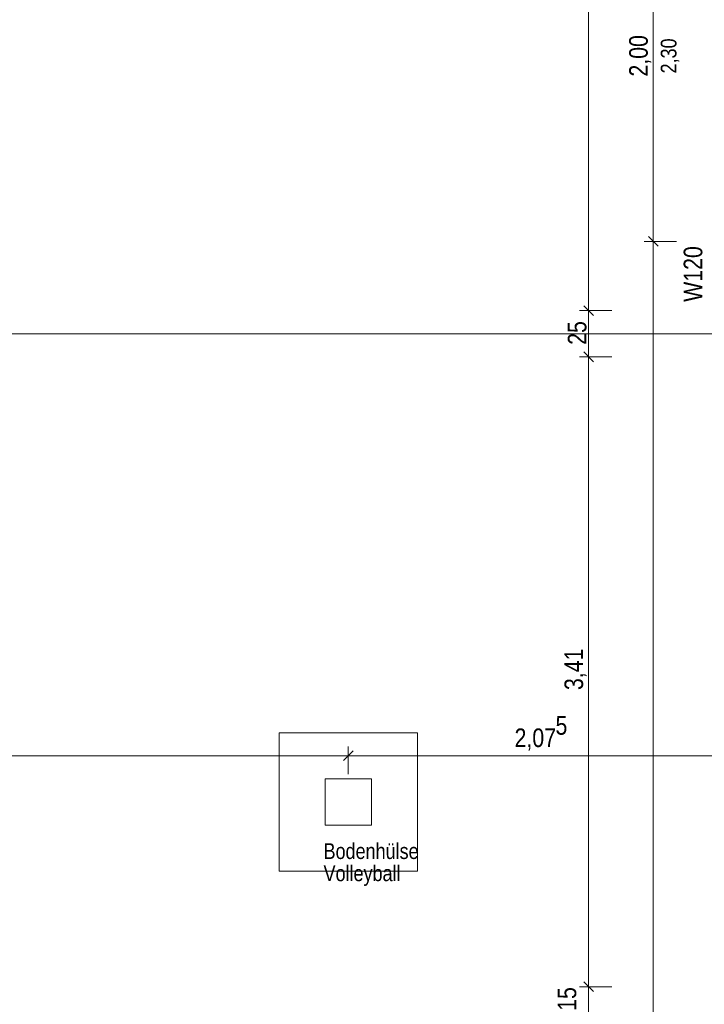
# Model space of a CAD drawing. Extents: x -720 to 300, y 62 to 1162.
# Tile 39 of 143: x -78 to -4, y 477 to 584. Entities that reach past the tile are written whole.
import ezdxf
from ezdxf.lldxf.tags import DXFTag

# ---------------------------------------------------------------- set-up
doc = ezdxf.new("R2010")
doc.units = 0
doc.layers.get('0').update_dxf_attribs({"lineweight": 13})
for name, color, linetype, lineweight, true_color in [('--Bem innen', 9, 'Continuous', 13, 0x808080), ('70 -72 Beschriftung- 2 Beschriftung Bauteile', 7, 'Continuous', 9, 0x9999ff), ('70 -76 Bemaßung- 2 Allgemein', 9, 'Continuous', 5, 0x808080)]:
    doc.layers.add(name, color=color, linetype=linetype, lineweight=lineweight, true_color=true_color)
for name, color, linetype, lineweight in [('70 -71 Achsen- 1 Gebäudeachsen', 7, 'STRICHPUNKT2-A06G94018I', 18), ('70 -73 Bauteildarst.- 2 verdeckt 0.15', 7, 'fein_strichliert-A06G94028I', 15), ('70 -75 Raumstempel- 3 Wandstempel', 7, 'Continuous', 50)]:
    doc.layers.add(name, color=color, linetype=linetype, lineweight=lineweight)
doc.styles.get("Standard").update_dxf_attribs({"font": 'ARIALN.TTF'})
tags = doc.linetypes.add('fein_strichliert-A06G94028I', pattern=[4, 1, -2, 1]).pattern_tags.tags
tags[8:9] = [DXFTag(74, 4), DXFTag(75, 0), DXFTag(340, '0'), DXFTag(46, 0.0), DXFTag(50, 0.0), DXFTag(44, 0.0), DXFTag(45, 0.0)]
tags[6:7] = [DXFTag(74, 4), DXFTag(75, 0), DXFTag(340, '0'), DXFTag(46, 0.0), DXFTag(50, 0.0), DXFTag(44, 0.0), DXFTag(45, 0.0)]
tags[4:5] = [DXFTag(74, 4), DXFTag(75, 0), DXFTag(340, '0'), DXFTag(46, 0.0), DXFTag(50, 0.0), DXFTag(44, 0.0), DXFTag(45, 0.0)]
tags = doc.linetypes.add('STRICHPUNKT2-A06G94018I', pattern=[12.7, 6.35, -3.175, 0, -3.175]).pattern_tags.tags
tags[10:11] = [DXFTag(74, 4), DXFTag(75, 0), DXFTag(340, '0'), DXFTag(46, 0.0), DXFTag(50, 0.0), DXFTag(44, 0.0), DXFTag(45, 0.0)]
tags[8:9] = [DXFTag(74, 4), DXFTag(75, 0), DXFTag(340, '0'), DXFTag(46, 0.0), DXFTag(50, 0.0), DXFTag(44, 0.0), DXFTag(45, 0.0)]
tags[6:7] = [DXFTag(74, 4), DXFTag(75, 0), DXFTag(340, '0'), DXFTag(46, 0.0), DXFTag(50, 0.0), DXFTag(44, 0.0), DXFTag(45, 0.0)]
tags[4:5] = [DXFTag(74, 4), DXFTag(75, 0), DXFTag(340, '0'), DXFTag(46, 0.0), DXFTag(50, 0.0), DXFTag(44, 0.0), DXFTag(45, 0.0)]

# ---------------------------------------------------------------- blocks, each defined once
blk = doc.blocks.new('Referenz-A06G94038I')
at = {"layer": '70 -71 Achsen- 1 Gebäudeachsen', "color": 0, "linetype": 'STRICHPUNKT2-A06G94018I', "lineweight": -2, "ltscale": 0.13}
blk.add_line((-682.36, 549.91), (76.46, 549.91), dxfattribs=at)
at = {"layer": '70 -73 Bauteildarst.- 2 verdeckt 0.15', "color": 0, "linetype": 'fein_strichliert-A06G94028I', "lineweight": -2, "ltscale": 0.13}
for p, q in [((-49.86, 491.71), (-49.86, 506.71)), ((-49.86, 506.71), (-34.86, 506.71)), ((-34.86, 506.71), (-34.86, 491.71)), ((-44.86, 496.71), (-44.86, 501.71)), ((-44.86, 501.71), (-39.86, 501.71)), ((-39.86, 501.71), (-39.86, 496.71)), ((-39.86, 496.71), (-44.86, 496.71)), ((-34.86, 491.71), (-49.86, 491.71))]:
    blk.add_line(p, q, dxfattribs=at)
at = {"layer": '70 -76 Bemaßung- 2 Allgemein', "color": 0, "linetype": 'Continuous', "lineweight": -2, "ltscale": 0.13}
for p, q in [((-16.36, 553.47), (-16.36, 771.35)), ((-9.36, 560.97), (-9.36, 598.85)), ((-9.36, 558.91), (-9.36, 560.97)), ((-9.36, 560.91), (-9.36, 558.85)), ((-6.86, 559.91), (-10.36, 559.91)), ((-6.86, 559.91), (-10.36, 559.91)), ((-8.83, 559.38), (-9.89, 560.44)), ((-9.89, 560.44), (-8.83, 559.38)), ((-9.36, 229.97), (-9.36, 558.85)), ((-16.36, 551.41), (-16.36, 553.47)), ((-16.36, 553.41), (-16.36, 551.35)), ((-13.86, 552.41), (-17.36, 552.41)), ((-13.86, 552.41), (-17.36, 552.41)), ((-16.89, 552.94), (-15.83, 551.88)), ((-15.83, 551.88), (-16.89, 552.94)), ((-16.36, 548.47), (-16.36, 551.35)), ((-16.89, 547.94), (-15.83, 546.88)), ((-15.83, 546.88), (-16.89, 547.94)), ((-16.36, 546.41), (-16.36, 548.47)), ((-16.36, 548.41), (-16.36, 546.35)), ((-13.86, 547.41), (-17.36, 547.41)), ((-13.86, 547.41), (-17.36, 547.41)), ((-16.36, 480.27), (-16.36, 546.35)), ((-42.89, 503.69), (-41.83, 504.75)), ((-41.83, 504.75), (-42.89, 503.69)), ((-42.36, 502.21), (-42.36, 505.22)), ((-42.36, 502.21), (-42.36, 505.22)), ((-43.42, 504.22), (-262.3, 504.22)), ((-41.36, 504.22), (-43.42, 504.22)), ((-43.36, 504.22), (-41.3, 504.22)), ((-1.92, 504.22), (-41.3, 504.22)), ((-16.36, 480.27), (-16.36, 481.33)), ((-15.83, 478.68), (-16.89, 479.74)), ((-15.83, 478.68), (-16.89, 479.74)), ((-16.36, 478.21), (-16.36, 480.27)), ((-16.36, 478.21), (-16.36, 480.27)), ((-13.86, 479.21), (-17.36, 479.21)), ((-13.86, 479.21), (-17.36, 479.21)), ((-16.36, 476.21), (-16.36, 479.21))]:
    blk.add_line(p, q, dxfattribs=at)
at = {"layer": '--Bem innen', "color": 0, "linetype": 'Continuous', "lineweight": -2, "ltscale": 0.13, "insert": (-8.55, 578.09), "char_height": 1.7, "attachment_point": 1, "rotation": 90}
blk.add_mtext('{\\fArial Narrow;2,30}', dxfattribs=at)
at = {"layer": '70 -72 Beschriftung- 2 Beschriftung Bauteile', "color": 0, "linetype": 'Continuous', "lineweight": -2, "ltscale": 0.13, "char_height": 1.7, "attachment_point": 1}
for s, insert in [('{\\fArial Narrow;Bodenhülse}', (-45.04, 494.74)), ('{\\fArial Narrow;Volleyball}', (-45.04, 492.34))]:
    blk.add_mtext(s, dxfattribs=dict(at, insert=insert))
at = {"layer": '70 -75 Raumstempel- 3 Wandstempel', "color": 0, "linetype": 'Continuous', "lineweight": -2, "ltscale": 0.13, "insert": (-6.07, 553.36), "char_height": 2.0138, "attachment_point": 1, "rotation": 90}
blk.add_mtext('{\\fArial Narrow;W120}', dxfattribs=at)
at = {"layer": '70 -76 Bemaßung- 2 Allgemein', "color": 0, "linetype": 'Continuous', "lineweight": -2, "ltscale": 0.13, "char_height": 2.0138, "attachment_point": 1, "rotation": 90}
for s, insert in [('{\\fArial Narrow;2,00}', (-11.97, 577.75)), ('{\\fArial Narrow;25}', (-18.61, 548.71)), ('{\\fArial Narrow;3,41}', (-18.97, 511.33)), ('{\\fArial Narrow;15}', (-19.71, 476.6))]:
    blk.add_mtext(s, dxfattribs=dict(at, insert=insert))
at = {"layer": '70 -76 Bemaßung- 2 Allgemein', "color": 0, "linetype": 'Continuous', "lineweight": -2, "ltscale": 0.13, "char_height": 2.0138, "attachment_point": 1}
for s, insert in [('{\\fArial Narrow;5}', (-19.94, 508.51)), ('{\\fArial Narrow;2,07}', (-24.37, 507.17))]:
    blk.add_mtext(s, dxfattribs=dict(at, insert=insert))

msp = doc.modelspace()

# ---------------------------------------------------------------- block references
at = {"color": 8, "lineweight": 13, "ltscale": 0.13, "true_color": 0x808080}
msp.add_blockref('Referenz-A06G94038I', (0, 0), dxfattribs=at)

doc.saveas('drawing.dxf')
